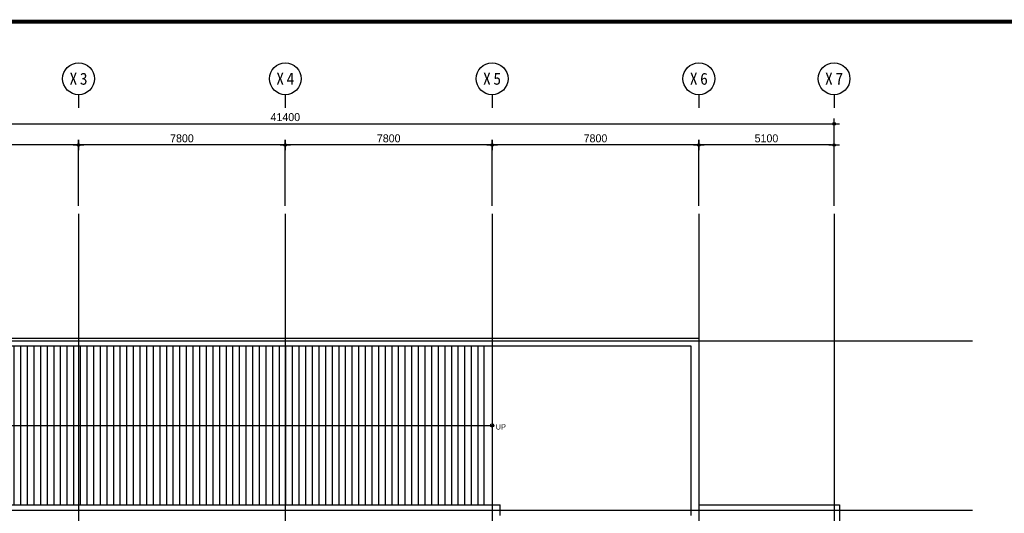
# Model space of a CAD drawing. Header units: millimetres. Extents: x 3445018 to 4174071, y -6064565 to -5122887.
# Tile 145 of 192: x 3700014 to 3737156, y -5217280 to -5198647. Entities that reach past the tile are written whole.
import ezdxf
from ezdxf.enums import TextEntityAlignment as Align

# ---------------------------------------------------------------- set-up
doc = ezdxf.new("R2010")
doc.units = ezdxf.units.MM
doc.header["$MEASUREMENT"] = 0
doc.linetypes.add('CEN', pattern=[66, 60, -2, 2, -2])
doc.layers.get('0').update_dxf_attribs({"linetype": 'CONTINUOUS'})
doc.layers.get('DEFPOINTS').update_dxf_attribs({"linetype": 'CONTINUOUS'})
for name, color, linetype in [('3', 3, 'CONTINUOUS'), ('A_GE_FORM', 7, 'CONTINUOUS'), ('CEN', 13, 'CEN'), ('DI', 1, 'CONTINUOUS'), ('DIM', 7, 'CONTINUOUS'), ('EL3', 7, 'CONTINUOUS'), ('HA1', 8, 'CONTINUOUS'), ('SY', 1, 'CONTINUOUS'), ('TE1', 3, 'CONTINUOUS'), ('WA1', 2, 'CONTINUOUS')]:
    doc.layers.add(name, color=color, linetype=linetype)
doc.styles.add('GHS', font='txt')
doc.styles.add('HY울릉도 L', font='txt')
doc.styles.add('SDP-S', font='txt')
doc.styles.add('돋움체', font='txt')
doc.dimstyles.new('SMDI-3', dxfattribs={"dimtxt": 3, "dimasz": 1, "dimexe": 2, "dimexo": 3, "dimgap": 1, "dimtad": 1, "dimdsep": 46, "dimtxsty": 'HY울릉도 L', "dimblk": 'Z_DOT', "dimcen": 2.5, "dimdle": 1.5, "dimclrd": 1, "dimclre": 1, "dimclrt": 2, "dimadec": 0, "dimazin": 0, "dimtfac": 1, "dimtix": 1, "dimtmove": 2, "dimatfit": 3, "dimldrblk": 'Z_DOT', "dimfxl": 2, "dimtvp": 1, "dimtolj": 1, "dimtzin": 0, "dimarcsym": 0})

# ---------------------------------------------------------------- blocks, each defined once
blk = doc.blocks.new('sheet _서영')
at = {"layer": 'A_GE_FORM', "const_width": 1.5}
blk.add_lwpolyline([(-361868.49, -1059038.93), (-362670.49, -1059038.93), (-362670.49, -1058483.93), (-361868.49, -1058483.93)], close=True, dxfattribs=at)
blk = doc.blocks.new('Z_DOT')
at = {"layer": 'DIM', "color": 1, "ltscale": 3}
for p, q in [((-2, 0), (2, 0)), ((0, -2), (0, 2))]:
    blk.add_line(p, q, dxfattribs=at)
for radius in [0.5, 0.25]:
    blk.add_circle((0, 0), radius, dxfattribs=at)
blk = doc.blocks.new('*D29')
at = {"layer": 'DEFPOINTS', "color": 0, "ltscale": 3, "transparency": 16777216}
for p in [(3730734, -5202577), (3689334, -5205977), (3730734, -5205977)]:
    blk.add_point(p, dxfattribs=at)
at = {"layer": 'DIM', "color": 1, "lineweight": -2, "ltscale": 3, "transparency": 16777216}
for p, q in [((3689334, -5205677), (3689334, -5202377)), ((3689434, -5202577), (3730634, -5202577)), ((3730734, -5205677), (3730734, -5202377))]:
    blk.add_line(p, q, dxfattribs=at)
at = {"layer": 'DIM', "color": 1, "lineweight": -2, "ltscale": 3, "transparency": 16777216, "xscale": 100, "yscale": 100, "zscale": 100, "rotation": 180}
blk.add_blockref('Z_DOT', (3689334, -5202577), dxfattribs=at)
at = {"layer": 'DIM', "color": 1, "lineweight": -2, "ltscale": 3, "transparency": 16777216, "xscale": 100, "yscale": 100, "zscale": 100}
blk.add_blockref('Z_DOT', (3730734, -5202577), dxfattribs=at)
at = {"layer": 'DIM', "color": 2, "ltscale": 3, "transparency": 16777216, "insert": (3710034, -5202327), "char_height": 300, "attachment_point": 5, "style": 'SDP-S'}
blk.add_mtext('\\A1;41400', dxfattribs=at)
blk = doc.blocks.new('*D30')
at = {"layer": 'DEFPOINTS', "color": 0, "ltscale": 3, "transparency": 16777216}
for p in [(3725634, -5203377), (3725634, -5205977), (3730734, -5205977)]:
    blk.add_point(p, dxfattribs=at)
at = {"layer": 'DIM', "color": 1, "lineweight": -2, "ltscale": 3, "transparency": 16777216}
for p, q in [((3725634, -5205677), (3725634, -5203177)), ((3730734, -5205677), (3730734, -5203177)), ((3730634, -5203377), (3725734, -5203377))]:
    blk.add_line(p, q, dxfattribs=at)
at = {"layer": 'DIM', "color": 1, "lineweight": -2, "ltscale": 3, "transparency": 16777216, "xscale": 100, "yscale": 100, "zscale": 100, "rotation": 180}
blk.add_blockref('Z_DOT', (3725634, -5203377), dxfattribs=at)
at = {"layer": 'DIM', "color": 1, "lineweight": -2, "ltscale": 3, "transparency": 16777216, "xscale": 100, "yscale": 100, "zscale": 100}
blk.add_blockref('Z_DOT', (3730734, -5203377), dxfattribs=at)
at = {"layer": 'DIM', "color": 2, "ltscale": 3, "transparency": 16777216, "insert": (3728184, -5203127), "char_height": 300, "attachment_point": 5, "style": 'SDP-S'}
blk.add_mtext('\\A1;5100', dxfattribs=at)
blk = doc.blocks.new('CCS111')
blk.add_line((0, 8), (0, 3))
blk.add_circle((0, 14), 6)
at = {"color": 3, "style": 'GHS'}
for tag, p in [('X', (-2.45, 14.02)), ('1', (1.44, 14.02))]:
    blk.add_attdef(tag, text='', height=4.5, dxfattribs=at).set_placement(p, align=Align.MIDDLE_CENTER)
blk = doc.blocks.new('*D31')
at = {"layer": 'DEFPOINTS', "color": 0, "ltscale": 3, "transparency": 16777216}
for p in [(3717834, -5203377), (3717834, -5205977), (3725634, -5205977)]:
    blk.add_point(p, dxfattribs=at)
at = {"layer": 'DIM', "color": 1, "lineweight": -2, "ltscale": 3, "transparency": 16777216}
for p, q in [((3717834, -5205677), (3717834, -5203177)), ((3725634, -5205677), (3725634, -5203177)), ((3725534, -5203377), (3717934, -5203377))]:
    blk.add_line(p, q, dxfattribs=at)
at = {"layer": 'DIM', "color": 1, "lineweight": -2, "ltscale": 3, "transparency": 16777216, "xscale": 100, "yscale": 100, "zscale": 100, "rotation": 180}
blk.add_blockref('Z_DOT', (3717834, -5203377), dxfattribs=at)
at = {"layer": 'DIM', "color": 1, "lineweight": -2, "ltscale": 3, "transparency": 16777216, "xscale": 100, "yscale": 100, "zscale": 100}
blk.add_blockref('Z_DOT', (3725634, -5203377), dxfattribs=at)
at = {"layer": 'DIM', "color": 2, "ltscale": 3, "transparency": 16777216, "insert": (3721734, -5203127), "char_height": 300, "attachment_point": 5, "style": 'SDP-S'}
blk.add_mtext('\\A1;7800', dxfattribs=at)
blk = doc.blocks.new('*D32')
at = {"layer": 'DEFPOINTS', "color": 0, "ltscale": 3, "transparency": 16777216}
for p in [(3710034, -5203377), (3710034, -5205977), (3717834, -5205977)]:
    blk.add_point(p, dxfattribs=at)
at = {"layer": 'DIM', "color": 1, "lineweight": -2, "ltscale": 3, "transparency": 16777216}
for p, q in [((3710034, -5205677), (3710034, -5203177)), ((3717834, -5205677), (3717834, -5203177)), ((3717734, -5203377), (3710134, -5203377))]:
    blk.add_line(p, q, dxfattribs=at)
at = {"layer": 'DIM', "color": 1, "lineweight": -2, "ltscale": 3, "transparency": 16777216, "xscale": 100, "yscale": 100, "zscale": 100, "rotation": 180}
blk.add_blockref('Z_DOT', (3710034, -5203377), dxfattribs=at)
at = {"layer": 'DIM', "color": 1, "lineweight": -2, "ltscale": 3, "transparency": 16777216, "xscale": 100, "yscale": 100, "zscale": 100}
blk.add_blockref('Z_DOT', (3717834, -5203377), dxfattribs=at)
at = {"layer": 'DIM', "color": 2, "ltscale": 3, "transparency": 16777216, "insert": (3713934, -5203127), "char_height": 300, "attachment_point": 5, "style": 'SDP-S'}
blk.add_mtext('\\A1;7800', dxfattribs=at)
blk = doc.blocks.new('*D33')
at = {"layer": 'DEFPOINTS', "color": 0, "ltscale": 3, "transparency": 16777216}
for p in [(3702234, -5203377), (3702234, -5205977), (3710034, -5205977)]:
    blk.add_point(p, dxfattribs=at)
at = {"layer": 'DIM', "color": 1, "lineweight": -2, "ltscale": 3, "transparency": 16777216}
for p, q in [((3702234, -5205677), (3702234, -5203177)), ((3710034, -5205677), (3710034, -5203177)), ((3709934, -5203377), (3702334, -5203377))]:
    blk.add_line(p, q, dxfattribs=at)
at = {"layer": 'DIM', "color": 1, "lineweight": -2, "ltscale": 3, "transparency": 16777216, "xscale": 100, "yscale": 100, "zscale": 100, "rotation": 180}
blk.add_blockref('Z_DOT', (3702234, -5203377), dxfattribs=at)
at = {"layer": 'DIM', "color": 1, "lineweight": -2, "ltscale": 3, "transparency": 16777216, "xscale": 100, "yscale": 100, "zscale": 100}
blk.add_blockref('Z_DOT', (3710034, -5203377), dxfattribs=at)
at = {"layer": 'DIM', "color": 2, "ltscale": 3, "transparency": 16777216, "insert": (3706134, -5203127), "char_height": 300, "attachment_point": 5, "style": 'SDP-S'}
blk.add_mtext('\\A1;7800', dxfattribs=at)
blk = doc.blocks.new('*D34')
at = {"layer": 'DEFPOINTS', "color": 0, "ltscale": 3, "transparency": 16777216}
for p in [(3694434, -5203377), (3694434, -5205977), (3702234, -5205977)]:
    blk.add_point(p, dxfattribs=at)
at = {"layer": 'DIM', "color": 1, "lineweight": -2, "ltscale": 3, "transparency": 16777216}
for p, q in [((3694434, -5205677), (3694434, -5203177)), ((3702234, -5205677), (3702234, -5203177)), ((3702134, -5203377), (3694534, -5203377))]:
    blk.add_line(p, q, dxfattribs=at)
at = {"layer": 'DIM', "color": 1, "lineweight": -2, "ltscale": 3, "transparency": 16777216, "xscale": 100, "yscale": 100, "zscale": 100, "rotation": 180}
blk.add_blockref('Z_DOT', (3694434, -5203377), dxfattribs=at)
at = {"layer": 'DIM', "color": 1, "lineweight": -2, "ltscale": 3, "transparency": 16777216, "xscale": 100, "yscale": 100, "zscale": 100}
blk.add_blockref('Z_DOT', (3702234, -5203377), dxfattribs=at)
at = {"layer": 'DIM', "color": 2, "ltscale": 3, "transparency": 16777216, "insert": (3698334, -5203127), "char_height": 300, "attachment_point": 5, "style": 'SDP-S'}
blk.add_mtext('\\A1;7800', dxfattribs=at)

msp = doc.modelspace()

# ---------------------------------------------------------------- hatches: boundary and pattern name
at = {"layer": 'HA1'}
h = msp.add_hatch(dxfattribs=at)
h.set_pattern_fill('ANSI31', color=256, scale=2000, angle=45)
h.set_pattern_definition([(90, (3070308.88, -4302406.64), (-250, 0), [])])
h.paths.add_polyline_path([(3694434.29, -5210962.953), (3694234.29, -5210962.953), (3694234.29, -5216962.953), (3694434.29, -5216962.953)])
h.paths.add_polyline_path([(3702234.29, -5210962.953), (3694434.29, -5210962.953), (3694434.29, -5216962.953), (3702234.29, -5216962.953)])
h.paths.add_polyline_path([(3710034.29, -5210962.953), (3702234.29, -5210962.953), (3702234.29, -5216962.953), (3710034.29, -5216962.953)])
h.paths.add_polyline_path([(3717534.29, -5210962.953), (3710034.29, -5210962.953), (3710034.29, -5216962.953), (3717534.29, -5216962.953)])

# ---------------------------------------------------------------- linework, layer by layer
at = {"layer": 'CEN'}
for p, q in [((3702234.29, -5205977.477), (3702234.29, -5250325.917)), ((3710034.29, -5205977.477), (3710034.29, -5250325.917)), ((3717834.29, -5205977.477), (3717834.29, -5250325.917)), ((3725634.29, -5205977.477), (3725634.29, -5250325.917)), ((3730734.29, -5205977.477), (3730734.29, -5250325.917)), ((3685098.874, -5210762.953), (3735957.54, -5210762.953)), ((3685098.874, -5217162.953), (3735957.54, -5217162.953))]:
    msp.add_line(p, q, dxfattribs=at)
at = {"layer": 'EL3'}
msp.add_line((3717534.29, -5216962.953), (3717534.29, -5210962.953), dxfattribs=at)
at = {"layer": 'SY'}
msp.add_line((3694299.922, -5213962.953), (3717834.29, -5213962.953), dxfattribs=at)
msp.add_circle((3717834.29, -5213962.953), 62.5, dxfattribs=at)
at = {"layer": 'WA1'}
msp.add_line((3718134.29, -5217362.953), (3718134.29, -5216962.953), dxfattribs=at)
for points in [[(3694234.29, -5210662.953), (3725634.29, -5210662.953), (3725634.29, -5216962.953)], [(3694234.29, -5210962.953), (3725334.29, -5210962.953), (3725334.29, -5217362.953)], [(3725634.29, -5216962.953), (3730934.29, -5216962.953), (3730934.29, -5246462.953), (3689134.29, -5246462.953), (3689134.29, -5216962.953), (3718134.29, -5216962.953)]]:
    msp.add_lwpolyline(points, dxfattribs=at)

# ---------------------------------------------------------------- block references
at = {"layer": '3', "xscale": 100, "yscale": 100, "zscale": 100}
msp.add_blockref('sheet _서영', (39938470.4, 100649671.693), dxfattribs=at)
at = {"layer": 'DI'}
ref = msp.add_blockref('CCS111', (3702234.29, -5202277.477), dxfattribs=dict(at, xscale=100, yscale=100, zscale=100))
ref.add_attrib('1', '3', dxfattribs={"layer": '0', "color": 3, "height": 450, "style": '돋움체'}).set_placement((3702428.04, -5200876.682), align=Align.MIDDLE_CENTER)
ref.add_attrib('X', 'X', dxfattribs={"layer": '0', "color": 3, "height": 450, "style": '돋움체'}).set_placement((3702039.085, -5200875.686), align=Align.MIDDLE_CENTER)
ref = msp.add_blockref('CCS111', (3710034.29, -5202277.477), dxfattribs=dict(at, xscale=100, yscale=100, zscale=100))
ref.add_attrib('1', '4', dxfattribs={"layer": '0', "color": 3, "height": 450, "style": '돋움체'}).set_placement((3710228.04, -5200876.682), align=Align.MIDDLE_CENTER)
ref.add_attrib('X', 'X', dxfattribs={"layer": '0', "color": 3, "height": 450, "style": '돋움체'}).set_placement((3709839.085, -5200875.686), align=Align.MIDDLE_CENTER)
ref = msp.add_blockref('CCS111', (3717834.29, -5202277.477), dxfattribs=dict(at, xscale=100, yscale=100, zscale=100))
ref.add_attrib('1', '5', dxfattribs={"layer": '0', "color": 3, "height": 450, "style": '돋움체'}).set_placement((3718028.04, -5200876.682), align=Align.MIDDLE_CENTER)
ref.add_attrib('X', 'X', dxfattribs={"layer": '0', "color": 3, "height": 450, "style": '돋움체'}).set_placement((3717639.085, -5200875.686), align=Align.MIDDLE_CENTER)
ref = msp.add_blockref('CCS111', (3725634.29, -5202277.477), dxfattribs=dict(at, xscale=100, yscale=100, zscale=100))
ref.add_attrib('1', '6', dxfattribs={"layer": '0', "color": 3, "height": 450, "style": '돋움체'}).set_placement((3725828.04, -5200876.682), align=Align.MIDDLE_CENTER)
ref.add_attrib('X', 'X', dxfattribs={"layer": '0', "color": 3, "height": 450, "style": '돋움체'}).set_placement((3725439.085, -5200875.686), align=Align.MIDDLE_CENTER)
ref = msp.add_blockref('CCS111', (3730734.29, -5202277.477), dxfattribs=dict(at, xscale=100, yscale=100, zscale=100))
ref.add_attrib('1', '7', dxfattribs={"layer": '0', "color": 3, "height": 450, "style": '돋움체'}).set_placement((3730928.04, -5200876.682), align=Align.MIDDLE_CENTER)
ref.add_attrib('X', 'X', dxfattribs={"layer": '0', "color": 3, "height": 450, "style": '돋움체'}).set_placement((3730539.085, -5200875.686), align=Align.MIDDLE_CENTER)

# ---------------------------------------------------------------- texts
at = {"layer": 'TE1', "style": 'SDP-S'}
msp.add_text('UP', height=200, dxfattribs=at).set_placement((3717972.134, -5214117.65))

# ---------------------------------------------------------------- dimensions: what is measured, and where the dimension line sits
at = {"layer": 'DIM', "ltscale": 3}
for base, p1, p2, picture, middle in [((3730734.29, -5202577.477), (3689334.29, -5205977.477), (3730734.29, -5205977.477), '*D29', (3710034.29, -5202327.274)), ((3694434.29, -5203377.477), (3702234.29, -5205977.477), (3694434.29, -5205977.477), '*D34', (3698334.29, -5203127.274)), ((3702234.29, -5203377.477), (3710034.29, -5205977.477), (3702234.29, -5205977.477), '*D33', (3706134.29, -5203127.274)), ((3710034.29, -5203377.477), (3717834.29, -5205977.477), (3710034.29, -5205977.477), '*D32', (3713934.29, -5203127.274)), ((3717834.29, -5203377.477), (3725634.29, -5205977.477), (3717834.29, -5205977.477), '*D31', (3721734.29, -5203127.274)), ((3725634.29, -5203377.477), (3730734.29, -5205977.477), (3725634.29, -5205977.477), '*D30', (3728184.29, -5203127.274))]:
    dim = msp.add_linear_dim(base=base, p1=p1, p2=p2, dimstyle='SMDI-3', override={"dimscale": 100, "dimtxsty": 'SDP-S'}, dxfattribs=at)
    dim.commit()
    dim.dimension.update_dxf_attribs({"geometry": picture, "text_midpoint": middle})

doc.saveas('drawing.dxf')
